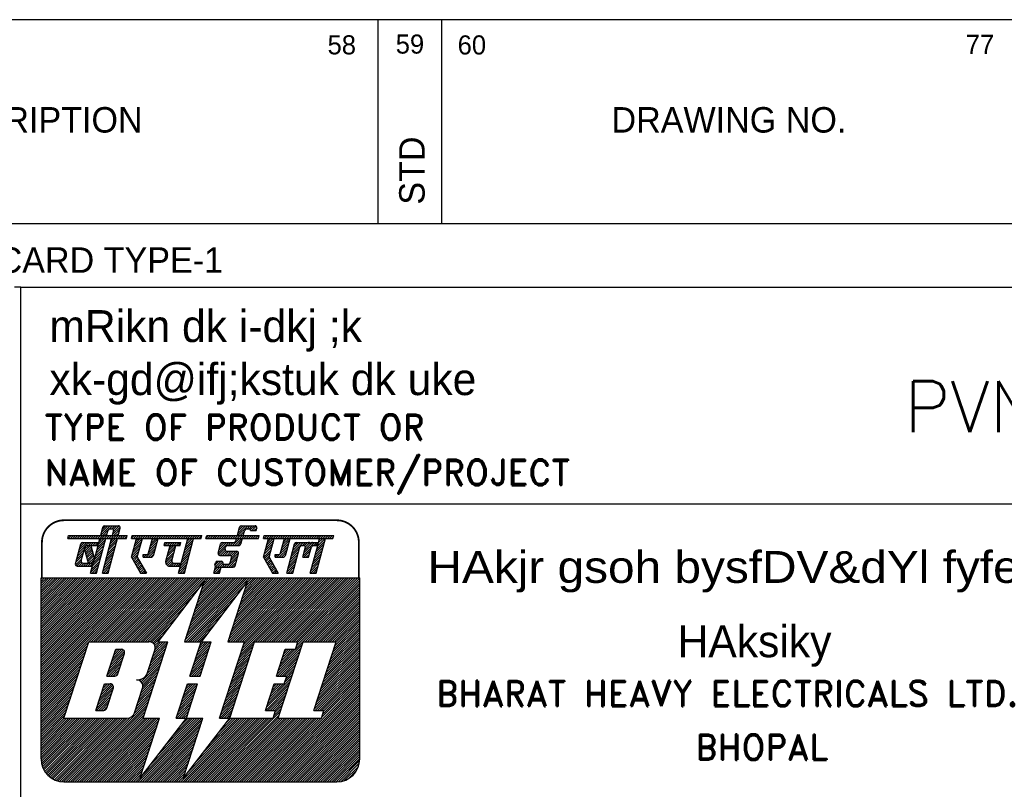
# Model space of a CAD drawing. Extents: x 9638 to 13202, y 922 to 3442.
# Tile 5 of 8: x 12121 to 12585, y 1196 to 1558. Entities that reach past the tile are written whole.
import ezdxf
from ezdxf.enums import TextEntityAlignment as Align

# ---------------------------------------------------------------- set-up
doc = ezdxf.new("R2010")
doc.units = 0
doc.header["$MEASUREMENT"] = 0
doc.linetypes.add('DASHED', pattern=[0.75, 0.5, -0.25])
doc.layers.get('0').update_dxf_attribs({"linetype": 'CONTINUOUS'})
doc.layers.add('TEXT', color=2, linetype='CONTINUOUS')
doc.styles.add('HINDI', font='hindi')
doc.styles.add('ROMAND', font='romand')
doc.styles.add('ROMANS', font='romans')

# ---------------------------------------------------------------- blocks, each defined once
blk = doc.blocks.new('*X17')
at = {"color": 0}
for p, q in [((31.558, 28.022), (32.186, 28.651)), ((31.622, 28.264), (32.251, 28.892)), ((31.687, 28.505), (32.282, 29.1)), ((31.752, 28.747), (32.105, 29.1)), ((31.817, 28.988), (31.928, 29.1)), ((31.364, 27.298), (31.992, 27.926)), ((31.428, 27.539), (32.057, 28.168)), ((31.493, 27.781), (32.121, 28.409)), ((31.17, 26.573), (31.798, 27.202)), ((31.234, 26.815), (31.863, 27.443)), ((31.299, 27.056), (31.927, 27.685)), ((31.163, 26.39), (31.733, 26.96)), ((31.34, 26.39), (31.669, 26.719)), ((31.517, 26.39), (31.604, 26.477))]:
    blk.add_line(p, q, dxfattribs=at)
blk = doc.blocks.new('*X16')
at = {"color": 0}
for p, q in [((29.691, 27.924), (30.558, 28.79)), ((29.756, 28.165), (30.381, 28.79)), ((29.821, 28.407), (30.204, 28.79)), ((29.885, 28.648), (30.027, 28.79)), ((30.505, 28.56), (30.735, 28.79)), ((30.625, 27.973), (31.442, 28.79)), ((30.661, 28.54), (30.911, 28.79)), ((30.689, 28.214), (31.141, 28.666)), ((30.734, 28.436), (31.068, 28.77)), ((31.147, 28.672), (31.261, 28.787)), ((31.388, 28.56), (31.618, 28.79)), ((31.565, 28.56), (31.752, 28.747)), ((29.497, 27.199), (30.126, 27.828)), ((29.562, 27.441), (30.19, 28.069)), ((29.627, 27.682), (30.255, 28.31)), ((30.56, 27.731), (31.188, 28.36)), ((30.625, 27.62), (31.124, 28.118)), ((30.802, 27.62), (31.059, 27.877)), ((29.303, 26.475), (29.931, 27.103)), ((29.368, 26.716), (29.996, 27.345)), ((29.433, 26.958), (30.061, 27.586)), ((30.979, 27.62), (30.994, 27.635)), ((29.395, 26.39), (29.867, 26.862)), ((29.572, 26.39), (29.802, 26.62))]:
    blk.add_line(p, q, dxfattribs=at)
blk = doc.blocks.new('*X15')
at = {"color": 0}
for p, q in [((27.568, 28.099), (28.197, 28.727)), ((27.633, 28.34), (28.261, 28.968)), ((27.698, 28.582), (28.216, 29.1)), ((27.762, 28.823), (28.039, 29.1)), ((27.827, 29.064), (27.863, 29.1)), ((28.823, 28.116), (29.451, 28.744)), ((28.888, 28.357), (29.516, 28.986)), ((28.952, 28.599), (29.454, 29.1)), ((29.017, 28.84), (29.277, 29.1)), ((29.082, 29.082), (29.1, 29.1)), ((27.441, 27.618), (28.067, 28.244)), ((27.504, 27.857), (28.132, 28.485)), ((27.506, 27.506), (28.002, 28.002)), ((28.356, 27.649), (28.557, 27.85)), ((28.356, 27.825), (28.38, 27.85)), ((28.504, 27.62), (29.386, 28.503)), ((28.681, 27.62), (29.322, 28.261)), ((28.857, 27.62), (29.257, 28.02)), ((27.571, 27.394), (27.938, 27.761)), ((27.635, 27.282), (27.927, 27.573)), ((27.7, 27.17), (27.992, 27.461)), ((27.765, 27.058), (28.056, 27.349)), ((27.829, 26.946), (28.121, 27.237)), ((27.894, 26.833), (28.186, 27.125)), ((29.082, 27.667), (29.172, 27.758)), ((27.959, 26.721), (28.25, 27.013)), ((28.024, 26.609), (28.315, 26.901)), ((28.088, 26.497), (28.38, 26.789)), ((28.158, 26.39), (28.445, 26.677)), ((28.335, 26.39), (28.509, 26.565)), ((28.511, 26.39), (28.574, 26.453))]:
    blk.add_line(p, q, dxfattribs=at)
blk = doc.blocks.new('*X14')
at = {"color": 0}
for p, q in [((27.479, 29.247), (27.562, 29.33)), ((27.509, 29.1), (27.739, 29.33)), ((27.686, 29.1), (27.916, 29.33)), ((27.863, 29.1), (28.093, 29.33)), ((28.039, 29.1), (28.269, 29.33)), ((28.216, 29.1), (28.446, 29.33)), ((28.393, 29.1), (28.623, 29.33)), ((28.57, 29.1), (28.8, 29.33)), ((28.746, 29.1), (28.976, 29.33)), ((28.923, 29.1), (29.153, 29.33)), ((29.1, 29.1), (29.33, 29.33)), ((29.277, 29.1), (29.507, 29.33)), ((29.454, 29.1), (29.684, 29.33)), ((29.63, 29.1), (29.86, 29.33)), ((29.807, 29.1), (30.037, 29.33)), ((29.984, 29.1), (30.214, 29.33)), ((30.161, 29.1), (30.391, 29.33)), ((30.337, 29.1), (30.567, 29.33)), ((30.514, 29.1), (30.744, 29.33)), ((30.691, 29.1), (30.921, 29.33)), ((30.868, 29.1), (31.098, 29.33)), ((31.045, 29.1), (31.275, 29.33)), ((31.221, 29.1), (31.451, 29.33)), ((31.398, 29.1), (31.628, 29.33)), ((31.575, 29.1), (31.805, 29.33)), ((31.752, 29.1), (31.982, 29.33)), ((31.928, 29.1), (32.158, 29.33)), ((32.105, 29.1), (32.335, 29.33)), ((32.282, 29.1), (32.512, 29.33)), ((32.459, 29.1), (32.689, 29.33)), ((32.636, 29.1), (32.866, 29.33)), ((32.812, 29.1), (32.932, 29.22))]:
    blk.add_line(p, q, dxfattribs=at)
blk = doc.blocks.new('*X13')
at = {"color": 0}
for p, q in [((23.882, 27.948), (24.724, 28.79)), ((23.946, 28.188), (24.547, 28.79)), ((24.01, 28.43), (24.371, 28.79)), ((24.075, 28.671), (24.19, 28.787)), ((24.671, 28.56), (24.901, 28.79)), ((24.848, 28.56), (25.078, 28.79)), ((25.024, 28.56), (25.564, 29.1)), ((25.201, 28.56), (25.741, 29.1)), ((25.323, 29.035), (25.388, 29.1)), ((25.378, 28.56), (25.757, 28.939)), ((25.556, 28.561), (25.692, 28.697)), ((23.924, 27.813), (24.445, 28.334)), ((24.058, 27.77), (24.453, 28.166)), ((24.234, 27.77), (24.565, 28.101)), ((24.411, 27.77), (24.741, 28.1)), ((24.588, 27.77), (24.918, 28.1)), ((24.765, 27.77), (25.095, 28.1)), ((24.87, 27.344), (25.486, 27.961)), ((24.896, 27.724), (25.272, 28.1)), ((24.934, 27.586), (25.422, 28.073)), ((23.633, 26.992), (23.951, 27.31)), ((23.691, 27.227), (23.759, 27.294)), ((23.696, 26.878), (24.128, 27.31)), ((23.845, 26.85), (24.256, 27.261)), ((24.022, 26.85), (24.29, 27.118)), ((24.198, 26.85), (24.428, 27.08)), ((24.375, 26.85), (24.605, 27.08)), ((24.552, 26.85), (25.433, 27.731)), ((24.729, 26.85), (25.369, 27.49)), ((24.905, 26.85), (25.304, 27.248)), ((25.082, 26.85), (25.239, 27.007))]:
    blk.add_line(p, q, dxfattribs=at)
blk = doc.blocks.new('*X12')
at = {"color": 0}
for p, q in [((22.95, 29.137), (23.143, 29.33)), ((23.09, 29.1), (23.32, 29.33)), ((23.266, 29.1), (23.496, 29.33)), ((23.443, 29.1), (23.673, 29.33)), ((23.62, 29.1), (23.85, 29.33)), ((23.797, 29.1), (24.027, 29.33)), ((23.973, 29.1), (24.203, 29.33)), ((24.15, 29.1), (24.38, 29.33)), ((24.327, 29.1), (24.557, 29.33)), ((24.504, 29.1), (24.734, 29.33)), ((24.681, 29.1), (24.911, 29.33)), ((24.857, 29.1), (25.087, 29.33)), ((25.034, 29.1), (25.264, 29.33)), ((25.211, 29.1), (25.441, 29.33)), ((25.388, 29.1), (25.618, 29.33)), ((25.564, 29.1), (25.794, 29.33)), ((25.741, 29.1), (25.971, 29.33)), ((25.918, 29.1), (26.148, 29.33)), ((26.095, 29.1), (26.325, 29.33)), ((26.272, 29.1), (26.502, 29.33)), ((26.448, 29.1), (26.678, 29.33)), ((26.625, 29.1), (26.855, 29.33)), ((26.802, 29.1), (27.032, 29.33)), ((26.979, 29.1), (27.076, 29.197))]:
    blk.add_line(p, q, dxfattribs=at)
blk = doc.blocks.new('*X11')
at = {"color": 0}
for p, q in [((25.441, 29.33), (26.211, 30.1)), ((25.452, 29.518), (26.034, 30.1)), ((25.517, 29.759), (25.857, 30.1)), ((25.582, 30.002), (25.671, 30.091)), ((25.618, 29.33), (25.951, 29.663)), ((25.794, 29.33), (25.886, 29.422)), ((26.158, 29.87), (26.388, 30.1)), ((26.334, 29.87), (26.564, 30.1)), ((26.443, 29.802), (26.741, 30.1)), ((26.538, 29.72), (26.886, 30.068)), ((26.715, 29.72), (26.942, 29.948))]:
    blk.add_line(p, q, dxfattribs=at)
blk = doc.blocks.new('*X10')
at = {"color": 0}
for p, q in [((23.562, 26.39), (24.022, 26.85)), ((23.602, 26.607), (23.845, 26.85)), ((23.667, 26.849), (23.696, 26.878)), ((23.738, 26.39), (24.101, 26.753)), ((23.915, 26.39), (24.036, 26.511))]:
    blk.add_line(p, q, dxfattribs=at)
blk = doc.blocks.new('*X9')
at = {"color": 0}
for p, q in [((17.094, 29.115), (17.309, 29.33)), ((17.256, 29.1), (17.486, 29.33)), ((17.433, 29.1), (17.663, 29.33)), ((17.61, 29.1), (17.84, 29.33)), ((17.786, 29.1), (18.016, 29.33)), ((17.963, 29.1), (18.193, 29.33)), ((18.14, 29.1), (18.37, 29.33)), ((18.317, 29.1), (18.547, 29.33)), ((18.493, 29.1), (18.723, 29.33)), ((18.67, 29.1), (18.9, 29.33)), ((18.847, 29.1), (19.077, 29.33)), ((19.024, 29.1), (19.254, 29.33)), ((19.201, 29.1), (19.431, 29.33)), ((19.377, 29.1), (19.607, 29.33)), ((19.554, 29.1), (19.784, 29.33)), ((19.698, 28.713), (19.774, 28.79)), ((19.721, 28.56), (19.951, 28.79)), ((19.731, 29.1), (19.961, 29.33)), ((19.898, 28.56), (20.128, 28.79)), ((19.908, 29.1), (20.138, 29.33)), ((20.075, 28.56), (20.305, 28.79)), ((20.084, 29.1), (20.314, 29.33)), ((20.251, 28.56), (20.481, 28.79)), ((20.261, 29.1), (20.491, 29.33)), ((20.428, 28.56), (20.658, 28.79)), ((20.438, 29.1), (20.668, 29.33)), ((20.605, 28.56), (20.835, 28.79)), ((20.615, 29.1), (20.845, 29.33)), ((20.782, 28.56), (20.952, 28.73)), ((20.791, 29.1), (21.021, 29.33)), ((20.968, 29.1), (21.198, 29.33)), ((21.145, 29.1), (21.375, 29.33)), ((21.322, 29.1), (21.552, 29.33)), ((21.499, 29.1), (21.729, 29.33)), ((21.675, 29.1), (21.905, 29.33)), ((21.852, 29.1), (22.082, 29.33)), ((22.029, 29.1), (22.259, 29.33)), ((22.206, 29.1), (22.436, 29.33)), ((22.382, 29.1), (22.611, 29.329))]:
    blk.add_line(p, q, dxfattribs=at)
blk = doc.blocks.new('*X8')
at = {"color": 0}
for p, q in [((17.183, 27.966), (17.811, 28.594)), ((17.247, 28.208), (17.876, 28.836)), ((17.312, 28.449), (17.941, 29.077)), ((17.377, 28.691), (17.786, 29.1)), ((17.442, 28.932), (17.61, 29.1)), ((18.437, 27.983), (19.066, 28.612)), ((18.502, 28.225), (19.13, 28.853)), ((18.567, 28.466), (19.195, 29.095)), ((18.631, 28.708), (19.024, 29.1)), ((18.696, 28.949), (18.847, 29.1)), ((21.257, 28.151), (21.885, 28.78)), ((21.322, 28.393), (21.95, 29.021)), ((21.386, 28.634), (21.852, 29.1)), ((21.451, 28.876), (21.675, 29.1)), ((17.118, 27.725), (17.746, 28.353)), ((17.127, 27.556), (17.682, 28.112)), ((17.191, 27.444), (17.617, 27.87)), ((18.006, 27.728), (18.127, 27.85)), ((18.074, 27.62), (18.305, 27.851)), ((18.251, 27.62), (19.001, 28.37)), ((18.428, 27.62), (18.936, 28.129)), ((18.607, 27.622), (18.872, 27.887)), ((19.808, 27.41), (20.437, 28.038)), ((19.873, 27.651), (20.501, 28.28)), ((19.938, 27.893), (20.566, 28.521)), ((20.002, 28.134), (20.428, 28.56)), ((20.067, 28.376), (20.251, 28.56)), ((20.998, 27.185), (21.627, 27.814)), ((21.063, 27.427), (21.691, 28.055)), ((21.128, 27.668), (21.756, 28.297)), ((21.192, 27.91), (21.821, 28.538)), ((17.256, 27.332), (17.552, 27.629)), ((17.321, 27.22), (17.612, 27.512)), ((17.385, 27.108), (17.677, 27.4)), ((17.45, 26.996), (17.742, 27.288)), ((17.515, 26.884), (17.807, 27.176)), ((17.58, 26.772), (17.871, 27.064)), ((19.773, 27.197), (20.372, 27.797)), ((19.819, 27.067), (20.307, 27.555)), ((19.907, 26.978), (20.247, 27.318)), ((20.038, 26.932), (20.301, 27.195)), ((20.212, 26.93), (20.442, 27.16)), ((20.389, 26.93), (20.619, 27.16)), ((20.566, 26.93), (20.796, 27.16)), ((20.743, 26.93), (20.973, 27.16)), ((20.804, 26.461), (21.433, 27.089)), ((20.869, 26.702), (21.497, 27.331)), ((20.92, 26.93), (21.562, 27.572)), ((17.644, 26.66), (17.936, 26.952)), ((17.709, 26.548), (18.001, 26.839)), ((17.774, 26.436), (18.065, 26.727)), ((17.905, 26.39), (18.13, 26.615)), ((18.081, 26.39), (18.195, 26.503)), ((18.258, 26.39), (18.259, 26.391)), ((20.91, 26.39), (21.368, 26.848)), ((21.087, 26.39), (21.303, 26.606))]:
    blk.add_line(p, q, dxfattribs=at)
blk = doc.blocks.new('*X7')
at = {"color": 0}
for p, q in [((13.409, 28.259), (13.711, 28.56)), ((13.448, 28.121), (13.888, 28.56)), ((13.462, 28.488), (13.512, 28.538)), ((13.487, 27.983), (13.945, 28.441)), ((13.526, 27.845), (13.98, 28.299)), ((13.565, 27.707), (14.015, 28.157)), ((13.604, 27.57), (14.05, 28.015)), ((13.643, 27.432), (14.085, 27.873)), ((13.682, 27.294), (14.12, 27.731)), ((13.725, 27.16), (14.155, 27.59)), ((13.902, 27.16), (14.168, 27.426)), ((14.079, 27.16), (14.103, 27.184))]:
    blk.add_line(p, q, dxfattribs=at)
blk = doc.blocks.new('*X6')
at = {"color": 0}
for p, q in [((12.974, 28.177), (13.587, 28.79)), ((13.039, 28.418), (13.41, 28.79)), ((13.104, 28.66), (13.232, 28.788)), ((13.512, 28.538), (13.764, 28.79)), ((13.711, 28.56), (13.941, 28.79)), ((13.888, 28.56), (14.118, 28.79)), ((14.064, 28.56), (14.294, 28.79)), ((14.241, 28.56), (14.471, 28.79)), ((14.418, 28.56), (14.491, 28.633)), ((12.78, 27.452), (13.324, 27.997)), ((12.845, 27.694), (13.389, 28.238)), ((12.909, 27.935), (13.462, 28.488)), ((12.699, 27.018), (13.195, 27.514)), ((12.715, 27.211), (13.259, 27.755)), ((12.794, 26.936), (13.147, 27.289)), ((12.965, 26.93), (13.217, 27.182)), ((13.141, 26.93), (13.371, 27.16)), ((13.318, 26.93), (13.548, 27.16)), ((13.495, 26.93), (13.725, 27.16)), ((13.672, 26.93), (13.902, 27.16)), ((13.849, 26.93), (14.079, 27.16)), ((14.025, 26.93), (14.038, 26.943))]:
    blk.add_line(p, q, dxfattribs=at)
blk = doc.blocks.new('*X5')
at = {"color": 0}
for p, q in [((12.129, 29.1), (12.359, 29.33)), ((12.154, 29.301), (12.183, 29.33)), ((12.306, 29.1), (12.536, 29.33)), ((12.483, 29.1), (12.713, 29.33)), ((12.66, 29.1), (12.89, 29.33)), ((12.837, 29.1), (13.067, 29.33)), ((13.013, 29.1), (13.243, 29.33)), ((13.19, 29.1), (13.42, 29.33)), ((13.367, 29.1), (13.597, 29.33)), ((13.544, 29.1), (13.774, 29.33)), ((13.72, 29.1), (13.95, 29.33)), ((13.897, 29.1), (14.127, 29.33)), ((14.074, 29.1), (14.304, 29.33)), ((14.251, 29.1), (14.481, 29.33)), ((14.428, 29.1), (14.658, 29.33)), ((14.604, 29.1), (14.834, 29.33)), ((14.781, 29.1), (15.011, 29.33)), ((14.958, 29.1), (15.188, 29.33)), ((15.135, 29.1), (15.365, 29.33)), ((15.311, 29.1), (15.541, 29.33)), ((15.488, 29.1), (15.718, 29.33)), ((15.665, 29.1), (15.895, 29.33)), ((15.842, 29.1), (16.072, 29.33)), ((16.019, 29.1), (16.249, 29.33)), ((16.195, 29.1), (16.425, 29.33)), ((16.372, 29.1), (16.602, 29.33)), ((16.549, 29.1), (16.755, 29.306))]:
    blk.add_line(p, q, dxfattribs=at)
blk = doc.blocks.new('*X4')
at = {"color": 0}
for p, q in [((14.685, 29.358), (15.428, 30.1)), ((14.75, 29.599), (15.251, 30.1)), ((14.815, 29.841), (15.074, 30.1)), ((14.834, 29.33), (15.249, 29.745)), ((15.011, 29.33), (15.184, 29.503)), ((15.372, 29.868), (15.604, 30.1)), ((15.551, 29.87), (15.781, 30.1)), ((15.618, 29.407), (16.21, 29.999)), ((15.667, 29.809), (15.958, 30.1)), ((15.683, 29.648), (16.124, 30.089)), ((15.718, 29.33), (16.182, 29.794)), ((15.895, 29.33), (16.117, 29.552))]:
    blk.add_line(p, q, dxfattribs=at)
blk = doc.blocks.new('*X3')
at = {"color": 0}
for p, q in [((14.362, 28.15), (14.99, 28.779)), ((14.426, 28.392), (15.055, 29.02)), ((14.491, 28.633), (14.958, 29.1)), ((14.556, 28.875), (14.781, 29.1)), ((15.23, 27.958), (15.859, 28.586)), ((15.295, 28.2), (15.923, 28.828)), ((15.36, 28.441), (15.988, 29.069)), ((15.424, 28.683), (15.842, 29.1)), ((15.489, 28.924), (15.665, 29.1)), ((14.103, 27.184), (14.731, 27.813)), ((14.168, 27.426), (14.796, 28.054)), ((14.232, 27.667), (14.861, 28.296)), ((14.297, 27.909), (14.925, 28.537)), ((15.036, 27.234), (15.664, 27.862)), ((15.101, 27.475), (15.729, 28.103)), ((15.165, 27.717), (15.794, 28.345)), ((13.909, 26.46), (14.537, 27.088)), ((13.973, 26.701), (14.602, 27.33)), ((14.038, 26.943), (14.667, 27.571)), ((14.842, 26.509), (15.47, 27.138)), ((14.907, 26.751), (15.535, 27.379)), ((14.971, 26.992), (15.6, 27.621)), ((14.016, 26.39), (14.472, 26.847)), ((14.192, 26.39), (14.408, 26.605)), ((14.9, 26.39), (15.406, 26.896)), ((15.076, 26.39), (15.341, 26.655)), ((15.253, 26.39), (15.276, 26.413))]:
    blk.add_line(p, q, dxfattribs=at)
blk = doc.blocks.new('*X2')
at = {"color": 0}
for p, q in [((10, 17.425), (18.575, 26)), ((10, 17.601), (18.399, 26)), ((10, 17.778), (18.222, 26)), ((10, 17.955), (18.045, 26)), ((10, 18.132), (17.868, 26)), ((10, 18.309), (17.691, 26)), ((10, 18.485), (17.515, 26)), ((10, 18.662), (17.338, 26)), ((10, 18.839), (17.161, 26)), ((10, 19.016), (16.984, 26)), ((10, 19.192), (16.808, 26)), ((10, 19.369), (16.631, 26)), ((10, 19.546), (16.454, 26)), ((10, 19.723), (16.277, 26)), ((10, 19.899), (16.101, 26)), ((10, 20.076), (15.924, 26)), ((10, 20.253), (15.747, 26)), ((10, 20.43), (15.57, 26)), ((10, 20.607), (15.393, 26)), ((10, 20.783), (15.217, 26)), ((10, 20.96), (15.04, 26)), ((10, 21.137), (14.863, 26)), ((10, 21.314), (14.686, 26)), ((10, 21.49), (14.51, 26)), ((10, 21.667), (14.333, 26)), ((10, 21.844), (14.156, 26)), ((10, 22.021), (13.979, 26)), ((10, 22.198), (13.802, 26)), ((10, 22.374), (13.626, 26)), ((10, 22.551), (13.449, 26)), ((10, 22.728), (13.272, 26)), ((10, 22.905), (13.095, 26)), ((10, 23.081), (12.919, 26)), ((10, 23.258), (12.742, 26)), ((10, 23.435), (12.565, 26)), ((10, 23.612), (12.388, 26)), ((10, 23.789), (12.211, 26)), ((10, 23.965), (12.035, 26)), ((10, 24.142), (11.858, 26)), ((10, 24.319), (11.681, 26)), ((10, 24.496), (11.504, 26)), ((10, 24.672), (11.328, 26)), ((10, 24.849), (11.151, 26)), ((10, 25.026), (10.974, 26)), ((10, 25.203), (10.797, 26)), ((10, 25.38), (10.62, 26)), ((10, 25.556), (10.444, 26)), ((10, 25.733), (10.267, 26)), ((10, 25.91), (10.09, 26)), ((13.752, 21), (18.752, 26)), ((13.929, 21), (18.929, 26)), ((14.106, 21), (19.106, 26)), ((14.282, 21), (19.282, 26)), ((14.459, 21), (19.459, 26)), ((14.636, 21), (19.636, 26)), ((14.813, 21), (19.813, 26)), ((14.99, 21), (19.99, 26)), ((15.166, 21), (20.166, 26)), ((15.343, 21), (20.343, 26)), ((15.52, 21), (20.52, 26)), ((15.697, 21), (20.697, 26)), ((15.873, 21), (20.873, 26)), ((16.05, 21), (21.05, 26)), ((16.227, 21), (21.227, 26)), ((16.404, 21), (21.404, 26)), ((16.581, 21), (21.581, 26)), ((16.757, 21), (21.757, 26)), ((16.934, 21), (21.934, 26)), ((17.111, 21), (22.111, 26)), ((17.288, 21), (22.288, 26)), ((17.464, 21), (22.464, 26)), ((17.641, 21), (22.641, 26)), ((17.818, 21), (22.818, 26)), ((17.995, 21), (22.995, 26)), ((21.285, 21.108), (26.177, 26)), ((21.354, 21), (26.354, 26)), ((21.37, 21.37), (26, 26)), ((21.455, 21.631), (25.823, 26)), ((21.54, 21.893), (25.646, 26)), ((21.625, 22.155), (25.47, 26)), ((21.71, 22.417), (25.293, 26)), ((21.795, 22.679), (25.116, 26)), ((21.88, 22.941), (24.939, 26)), ((21.965, 23.203), (24.763, 26)), ((22.05, 23.464), (24.586, 26)), ((22.135, 23.726), (24.409, 26)), ((22.22, 23.988), (24.232, 26)), ((22.306, 24.25), (24.055, 26)), ((22.391, 24.512), (23.879, 26)), ((22.476, 24.774), (23.702, 26)), ((22.561, 25.036), (23.525, 26)), ((22.646, 25.298), (23.348, 26)), ((22.731, 25.559), (23.172, 26)), ((24.704, 21.169), (29.536, 26)), ((24.712, 21), (29.712, 26)), ((24.789, 21.431), (29.359, 26)), ((24.875, 21.693), (29.182, 26)), ((24.889, 21), (29.889, 26)), ((24.96, 21.954), (29.005, 26)), ((25.045, 22.216), (28.828, 26)), ((25.066, 21), (30.066, 26)), ((25.13, 22.478), (28.652, 26)), ((25.215, 22.74), (28.475, 26)), ((25.243, 21), (30.243, 26)), ((25.3, 23.002), (28.298, 26)), ((25.385, 23.264), (28.121, 26)), ((25.419, 21), (30.419, 26)), ((25.47, 23.526), (27.945, 26)), ((25.555, 23.787), (27.768, 26)), ((25.596, 21), (30.596, 26)), ((25.609, 19.952), (31.657, 26)), ((25.64, 24.049), (27.591, 26)), ((25.694, 20.214), (31.48, 26)), ((25.725, 24.311), (27.414, 26)), ((25.773, 21), (30.773, 26)), ((25.779, 20.476), (31.303, 26)), ((25.81, 24.573), (27.237, 26)), ((25.864, 20.738), (31.127, 26)), ((25.896, 24.835), (27.061, 26)), ((25.949, 21), (30.95, 26)), ((25.981, 25.097), (26.884, 26)), ((26.066, 25.359), (26.707, 26)), ((26.151, 25.62), (26.53, 26)), ((26.834, 21), (31.834, 26)), ((27.01, 21), (32.01, 26)), ((27.187, 21), (32.187, 26)), ((27.364, 21), (32.364, 26)), ((27.541, 21), (32.541, 26)), ((27.718, 21), (32.718, 26)), ((27.894, 21), (32.894, 26)), ((28.071, 21), (33.071, 26)), ((28.248, 21), (33.248, 26)), ((28.425, 21), (33.425, 26)), ((28.601, 21), (33.601, 26)), ((28.778, 21), (33.778, 26)), ((28.955, 21), (33.955, 26)), ((29.132, 21), (34.132, 26)), ((29.309, 21), (34.309, 26)), ((29.485, 21), (34.485, 26)), ((29.662, 21), (34.662, 26)), ((29.839, 21), (34.839, 26)), ((30.016, 21), (35, 25.984)), ((30.044, 20.675), (35, 25.631)), ((30.129, 20.936), (35, 25.808)), ((18.172, 21), (22.369, 25.198)), ((21.53, 21), (25.905, 25.375)), ((29.959, 20.413), (35, 25.454)), ((30.723, 21), (35, 25.277)), ((30.899, 21), (35, 25.101)), ((31.076, 21), (35, 24.924)), ((31.253, 21), (35, 24.747)), ((18.348, 21), (21.787, 24.439)), ((21.707, 21), (25.323, 24.616)), ((31.43, 21), (35, 24.57)), ((31.607, 21), (35, 24.393)), ((31.783, 21), (35, 24.217)), ((31.96, 21), (35, 24.04)), ((18.521, 20.996), (21.205, 23.68)), ((21.884, 21), (24.741, 23.857)), ((32.137, 21), (35, 23.863)), ((32.314, 21), (35, 23.686)), ((32.49, 21), (35, 23.51)), ((32.667, 21), (35, 23.333)), ((18.661, 20.959), (20.623, 22.921)), ((22.061, 21), (24.159, 23.098)), ((32.844, 21), (35, 23.156)), ((32.956, 20.405), (35, 22.449)), ((33.021, 21), (35, 22.979)), ((33.041, 20.667), (35, 22.626)), ((33.126, 20.929), (35, 22.802)), ((18.771, 20.892), (20.041, 22.163)), ((22.237, 21), (23.577, 22.34)), ((32.616, 19.358), (35, 21.742)), ((32.701, 19.619), (35, 21.919)), ((32.786, 19.881), (35, 22.095)), ((32.871, 20.143), (35, 22.272)), ((10, 17.248), (13.748, 20.996)), ((18.769, 19.83), (19.939, 21)), ((18.854, 20.092), (19.763, 21)), ((18.859, 20.803), (19.459, 21.404)), ((18.923, 20.691), (19.232, 21)), ((18.939, 20.354), (19.586, 21)), ((18.959, 20.55), (19.409, 21)), ((22.189, 19.891), (23.298, 21)), ((22.274, 20.153), (23.121, 21)), ((22.359, 20.415), (22.945, 21)), ((22.414, 21), (22.995, 21.581)), ((22.444, 20.677), (22.768, 21)), ((22.53, 20.939), (22.591, 21)), ((25.524, 19.69), (26.709, 20.875)), ((32.19, 18.048), (35, 20.858)), ((32.276, 18.31), (35, 21.035)), ((32.361, 18.572), (35, 21.211)), ((32.446, 18.834), (35, 21.388)), ((32.531, 19.096), (35, 21.565)), ((10, 17.071), (13.663, 20.734)), ((10, 16.894), (13.578, 20.472)), ((10, 16.718), (13.493, 20.211)), ((18.514, 19.044), (19.699, 20.229)), ((18.599, 19.306), (19.784, 20.491)), ((18.684, 19.568), (19.869, 20.753)), ((21.934, 19.106), (23.119, 20.291)), ((22.019, 19.367), (23.204, 20.552)), ((22.104, 19.629), (23.289, 20.814)), ((25.269, 18.905), (26.454, 20.09)), ((25.354, 19.167), (26.539, 20.352)), ((25.439, 19.428), (26.624, 20.614)), ((28.518, 18.442), (30.296, 20.22)), ((28.604, 18.704), (30.381, 20.482)), ((28.689, 18.966), (30.466, 20.743)), ((28.774, 19.228), (29.946, 20.4)), ((28.859, 19.49), (29.769, 20.4)), ((28.944, 19.751), (29.592, 20.4)), ((29.029, 20.013), (29.416, 20.4)), ((29.114, 20.275), (29.239, 20.4)), ((31.85, 17.001), (35, 20.151)), ((31.935, 17.263), (35, 20.328)), ((32.02, 17.525), (35, 20.504)), ((32.105, 17.786), (35, 20.681)), ((10, 16.541), (13.408, 19.949)), ((10, 16.364), (13.323, 19.687)), ((10, 16.187), (13.238, 19.425)), ((17.847, 17.847), (19.444, 19.444)), ((18.344, 18.521), (19.529, 19.706)), ((18.429, 18.783), (19.614, 19.968)), ((21.679, 18.32), (22.864, 19.505)), ((21.764, 18.582), (22.949, 19.767)), ((21.849, 18.844), (23.034, 20.029)), ((25.099, 18.381), (26.284, 19.566)), ((25.184, 18.643), (26.369, 19.828)), ((28.553, 18.3), (30.211, 19.958)), ((28.73, 18.3), (30.126, 19.696)), ((28.907, 18.3), (30.041, 19.434)), ((31.51, 15.953), (35, 19.444)), ((31.595, 16.215), (35, 19.62)), ((31.68, 16.477), (35, 19.797)), ((31.765, 16.739), (35, 19.974)), ((10, 16.01), (13.153, 19.163)), ((10, 15.834), (13.068, 18.901)), ((10, 15.657), (12.982, 18.639)), ((17.922, 17.745), (19.359, 19.182)), ((17.972, 17.619), (19.274, 18.92)), ((17.984, 17.454), (19.189, 18.658)), ((21.836, 18.3), (22.779, 19.243)), ((22.012, 18.3), (22.694, 18.981)), ((22.189, 18.3), (22.609, 18.719)), ((24.843, 17.595), (26.028, 18.781)), ((24.928, 17.857), (26.113, 19.042)), ((25.013, 18.119), (26.199, 19.304)), ((29.083, 18.3), (29.956, 19.172)), ((29.193, 18.056), (29.785, 18.649)), ((29.26, 18.3), (29.871, 18.91)), ((31.425, 15.692), (35, 19.267)), ((31.51, 15.6), (35, 19.09)), ((31.687, 15.6), (35, 18.913)), ((31.863, 15.6), (35, 18.737)), ((32.04, 15.6), (35, 18.56)), ((10, 15.48), (12.897, 18.377)), ((10, 15.303), (12.812, 18.116)), ((10, 15.127), (12.727, 17.854)), ((17.626, 17.98), (17.658, 18.011)), ((17.748, 16.688), (18.933, 17.873)), ((17.749, 17.926), (17.909, 18.086)), ((17.833, 16.95), (19.018, 18.135)), ((17.919, 17.211), (19.104, 18.396)), ((22.366, 18.3), (22.523, 18.458)), ((24.588, 16.81), (25.773, 17.995)), ((24.673, 17.072), (25.858, 18.257)), ((24.758, 17.334), (25.943, 18.519)), ((27.147, 10), (35, 17.853)), ((27.753, 16.085), (29.53, 17.863)), ((27.838, 16.347), (29.615, 18.125)), ((29.108, 17.794), (29.7, 18.387)), ((32.014, 15.044), (35, 18.029)), ((32.099, 15.305), (35, 18.206)), ((32.184, 15.567), (35, 18.383)), ((10, 14.95), (12.642, 17.592)), ((10, 14.773), (12.557, 17.33)), ((10, 14.596), (12.472, 17.068)), ((17.493, 15.902), (18.678, 17.087)), ((17.578, 16.164), (18.763, 17.349)), ((17.663, 16.426), (18.848, 17.611)), ((20.913, 15.963), (22.098, 17.148)), ((20.998, 16.225), (22.183, 17.41)), ((21.083, 16.487), (22.268, 17.672)), ((21.168, 16.749), (22.119, 17.7)), ((21.253, 17.011), (21.943, 17.7)), ((21.338, 17.273), (21.766, 17.7)), ((21.423, 17.534), (21.589, 17.7)), ((24.333, 16.024), (25.518, 17.209)), ((24.418, 16.286), (25.603, 17.471)), ((24.503, 16.548), (25.688, 17.733)), ((27.324, 10), (35, 17.676)), ((27.501, 10), (35, 17.499)), ((27.621, 15.6), (29.36, 17.339)), ((27.668, 15.824), (29.445, 17.601)), ((27.678, 10), (35, 17.322)), ((27.798, 15.6), (29.275, 17.077)), ((27.854, 10), (35, 17.146)), ((27.923, 16.609), (29.014, 17.7)), ((28.008, 16.871), (28.837, 17.7)), ((28.093, 17.133), (28.66, 17.7)), ((28.178, 17.395), (28.483, 17.7)), ((28.263, 17.657), (28.307, 17.7)), ((10, 14.419), (12.387, 16.806)), ((10, 14.243), (12.302, 16.544)), ((10, 14.066), (12.217, 16.283)), ((12.121, 10), (18.423, 16.302)), ((17.321, 15.376), (18.508, 16.563)), ((17.408, 15.64), (18.593, 16.825)), ((20.658, 15.178), (21.843, 16.363)), ((20.743, 15.44), (21.928, 16.625)), ((20.828, 15.701), (22.013, 16.886)), ((24.078, 15.239), (25.263, 16.424)), ((24.163, 15.501), (25.348, 16.686)), ((24.248, 15.762), (25.433, 16.947)), ((27.974, 15.6), (29.19, 16.816)), ((28.031, 10), (35, 16.969)), ((28.151, 15.6), (29.105, 16.554)), ((28.208, 10), (35, 16.792)), ((28.328, 15.6), (29.02, 16.292)), ((28.385, 10), (35, 16.615)), ((28.562, 10), (35, 16.438)), ((28.738, 10), (35, 16.262)), ((10, 13.889), (12.132, 16.021)), ((10, 13.712), (12.047, 15.759)), ((10, 13.536), (11.961, 15.497)), ((12.298, 10), (18.338, 16.04)), ((12.475, 10), (18.253, 15.778)), ((12.652, 10), (18.168, 15.516)), ((20.657, 15), (21.758, 16.101)), ((20.834, 15), (21.673, 15.839)), ((21.01, 15), (21.588, 15.577)), ((23.258, 10), (28.764, 15.506)), ((24.016, 15), (25.178, 16.162)), ((24.192, 15), (25.092, 15.9)), ((24.369, 15), (25.007, 15.638)), ((28.257, 15.176), (28.85, 15.768)), ((28.342, 15.437), (28.935, 16.03)), ((28.915, 10), (35, 16.085)), ((29.092, 10), (35, 15.908)), ((29.269, 10), (35, 15.731)), ((29.445, 10), (35, 15.555)), ((10, 13.359), (11.876, 15.235)), ((10, 11.768), (13.232, 15)), ((10, 11.945), (13.055, 15)), ((10, 12.121), (12.879, 15)), ((10, 12.298), (12.702, 15)), ((10, 12.475), (12.525, 15)), ((10, 12.652), (12.348, 15)), ((10, 12.828), (12.172, 15)), ((10, 13.005), (11.995, 15)), ((10, 13.182), (11.818, 15)), ((10.011, 11.602), (13.409, 15)), ((10.035, 11.449), (13.586, 15)), ((10.069, 11.306), (13.763, 15)), ((10.113, 11.173), (13.939, 15)), ((10.164, 11.048), (14.116, 15)), ((10.224, 10.931), (14.293, 15)), ((10.29, 10.82), (14.47, 15)), ((10.363, 10.716), (14.646, 15)), ((10.442, 10.619), (14.823, 15)), ((10.527, 10.527), (15, 15)), ((10.619, 10.442), (15.177, 15)), ((10.716, 10.363), (15.354, 15)), ((10.82, 10.29), (15.53, 15)), ((10.931, 10.224), (15.707, 15)), ((11.048, 10.164), (15.884, 15)), ((11.173, 10.113), (16.061, 15)), ((11.306, 10.069), (16.237, 15)), ((11.449, 10.035), (16.414, 15)), ((11.602, 10.011), (16.591, 15)), ((11.768, 10), (16.768, 15)), ((11.945, 10), (16.988, 15.043)), ((12.828, 10), (18.083, 15.254)), ((13.005, 10), (18.005, 15)), ((13.182, 10), (18.182, 15)), ((13.359, 10), (18.359, 15)), ((13.536, 10), (18.536, 15)), ((13.712, 10), (18.712, 15)), ((13.889, 10), (18.889, 15)), ((14.066, 10), (19.066, 15)), ((14.243, 10), (19.243, 15)), ((14.419, 10), (19.243, 14.823)), ((17.601, 10), (22.601, 15)), ((17.778, 10), (22.662, 14.884)), ((18.027, 10.602), (22.425, 15)), ((18.609, 11.361), (22.248, 15)), ((19.191, 12.12), (22.071, 15)), ((19.773, 12.878), (21.894, 15)), ((20.355, 13.637), (21.718, 15)), ((20.937, 14.396), (21.541, 15)), ((20.96, 10), (25.96, 15)), ((21.137, 10), (26.137, 15)), ((21.187, 15), (21.502, 15.315)), ((21.314, 10), (26.314, 15)), ((21.364, 15), (21.417, 15.053)), ((21.49, 10), (26.49, 15)), ((21.562, 10.779), (25.783, 15)), ((21.667, 10), (26.667, 15)), ((21.844, 10), (26.844, 15)), ((22.021, 10), (27.021, 15)), ((22.144, 11.538), (25.607, 15)), ((22.198, 10), (27.198, 15)), ((22.374, 10), (27.374, 15)), ((22.551, 10), (27.551, 15)), ((22.726, 12.297), (25.43, 15)), ((22.728, 10), (27.728, 15)), ((22.905, 10), (27.905, 15)), ((23.081, 10), (28.081, 15)), ((23.308, 13.055), (25.253, 15)), ((23.435, 10), (28.679, 15.244)), ((23.612, 10), (28.612, 15)), ((23.789, 10), (28.789, 15)), ((23.89, 13.814), (25.076, 15)), ((23.965, 10), (28.965, 15)), ((24.142, 10), (29.142, 15)), ((24.319, 10), (29.319, 15)), ((24.472, 14.573), (24.899, 15)), ((24.496, 10), (29.496, 15)), ((24.546, 15), (24.922, 15.376)), ((24.672, 10), (29.672, 15)), ((24.723, 15), (24.837, 15.114)), ((24.849, 10), (29.849, 15)), ((25.026, 10), (30.026, 15)), ((25.203, 10), (30.203, 15)), ((25.38, 10), (30.38, 15)), ((25.556, 10), (30.556, 15)), ((25.733, 10), (30.733, 15)), ((25.91, 10), (30.91, 15)), ((26.087, 10), (31.087, 15)), ((26.263, 10), (31.263, 15)), ((26.44, 10), (31.44, 15)), ((26.617, 10), (31.617, 15)), ((26.794, 10), (31.794, 15)), ((26.971, 10), (31.971, 15)), ((29.622, 10), (35, 15.378)), ((29.799, 10), (35, 15.201)), ((29.976, 10), (35, 15.024)), ((30.153, 10), (35, 14.847)), ((14.596, 10), (19.157, 14.561)), ((14.773, 10), (19.072, 14.299)), ((14.95, 10), (18.987, 14.038)), ((17.955, 10), (22.577, 14.622)), ((18.132, 10), (22.492, 14.36)), ((18.309, 10), (22.407, 14.099)), ((30.329, 10), (35, 14.671)), ((30.506, 10), (35, 14.494)), ((30.683, 10), (35, 14.317)), ((30.86, 10), (35, 14.14)), ((31.036, 10), (35, 13.964)), ((15.127, 10), (18.902, 13.776)), ((15.303, 10), (18.817, 13.514)), ((15.48, 10), (18.732, 13.252)), ((18.485, 10), (22.322, 13.837)), ((18.662, 10), (22.237, 13.575)), ((18.839, 10), (22.152, 13.313)), ((31.213, 10), (35, 13.787)), ((31.39, 10), (35, 13.61)), ((31.567, 10), (35, 13.433)), ((31.744, 10), (35, 13.256)), ((15.657, 10), (18.647, 12.99)), ((15.834, 10), (18.562, 12.728)), ((16.01, 10), (18.477, 12.466)), ((19.016, 10), (22.067, 13.051)), ((19.192, 10), (21.982, 12.789)), ((19.369, 10), (21.897, 12.527)), ((31.92, 10), (35, 13.08)), ((32.097, 10), (35, 12.903)), ((32.274, 10), (35, 12.726)), ((32.451, 10), (35, 12.549)), ((32.627, 10), (35, 12.373)), ((16.187, 10), (18.392, 12.205)), ((16.364, 10), (18.307, 11.943)), ((16.541, 10), (18.222, 11.681)), ((19.546, 10), (21.812, 12.266)), ((19.723, 10), (21.726, 12.004)), ((19.899, 10), (21.641, 11.742)), ((32.804, 10), (35, 12.196)), ((32.981, 10), (35, 12.019)), ((33.158, 10), (35, 11.842)), ((33.34, 10.005), (34.995, 11.66)), ((16.718, 10), (18.136, 11.419)), ((16.894, 10), (18.051, 11.157)), ((17.071, 10), (17.966, 10.895)), ((20.076, 10), (21.556, 11.48)), ((20.253, 10), (21.471, 11.218)), ((20.43, 10), (21.386, 10.956)), ((33.545, 10.033), (34.967, 11.455)), ((33.786, 10.098), (34.902, 11.214)), ((34.114, 10.25), (34.75, 10.886)), ((17.248, 10), (17.881, 10.633)), ((17.425, 10), (17.796, 10.371)), ((20.607, 10), (21.301, 10.694)), ((20.783, 10), (21.216, 10.433))]:
    blk.add_line(p, q, dxfattribs=at)
blk = doc.blocks.new('*X1')
at = {"color": 0}
for p, q in [((15.368, 18.904), (16.553, 20.088)), ((15.454, 19.166), (16.539, 20.251)), ((15.539, 19.428), (16.461, 20.35)), ((15.624, 19.69), (16.333, 20.399)), ((15.709, 19.951), (16.157, 20.4)), ((15.794, 20.213), (15.981, 20.4)), ((15.198, 18.38), (16.383, 19.565)), ((15.283, 18.642), (16.468, 19.827)), ((15.295, 18.3), (16.298, 19.303)), ((15.472, 18.3), (16.213, 19.042)), ((15.648, 18.3), (16.128, 18.78)), ((15.828, 18.303), (16.043, 18.518)), ((14.433, 16.024), (15.618, 17.209)), ((14.518, 16.285), (15.683, 17.451)), ((14.603, 16.547), (15.642, 17.587)), ((14.688, 16.809), (15.55, 17.671)), ((14.773, 17.071), (15.402, 17.7)), ((14.858, 17.333), (15.225, 17.7)), ((14.943, 17.595), (15.048, 17.7)), ((14.347, 15.762), (15.533, 16.947)), ((14.363, 15.6), (15.447, 16.685)), ((14.539, 15.6), (15.362, 16.423)), ((14.716, 15.6), (15.277, 16.161)), ((14.893, 15.6), (15.192, 15.899))]:
    blk.add_line(p, q, dxfattribs=at)
blk = doc.blocks.new('MONO1')
for p, q in [((7.178, 24.077), (7.354, 24.736)), ((7.499, 24.847), (8.569, 24.847)), ((17.902, 24.077), (18.078, 24.736)), ((18.223, 24.847), (19.292, 24.847)), ((4.6, 23.847), (4.662, 24.077)), ((4.662, 24.077), (7.178, 24.077)), ((7.178, 24.077), (7.638, 24.077)), ((7.638, 24.077), (7.753, 24.506)), ((7.638, 24.077), (8.098, 24.077)), ((7.898, 24.617), (8.047, 24.617)), ((8.098, 24.077), (8.192, 24.428)), ((8.098, 24.077), (8.558, 24.077)), ((8.558, 24.077), (8.713, 24.658)), ((8.558, 24.077), (9.262, 24.077)), ((9.2, 23.847), (9.262, 24.077)), ((9.59, 23.847), (9.652, 24.077)), ((9.652, 24.077), (15.112, 24.077)), ((15.05, 23.847), (15.112, 24.077)), ((15.44, 23.847), (15.502, 24.077)), ((15.502, 24.077), (17.902, 24.077)), ((17.902, 24.077), (18.362, 24.077)), ((18.362, 24.077), (18.477, 24.506)), ((18.362, 24.077), (19.612, 24.077)), ((18.621, 24.617), (18.869, 24.617)), ((18.926, 24.467), (18.941, 24.523)), ((18.926, 24.467), (19.386, 24.467)), ((19.386, 24.467), (19.437, 24.658)), ((19.55, 23.847), (19.612, 24.077)), ((19.94, 23.847), (20.002, 24.077)), ((20.002, 24.077), (25.462, 24.077)), ((25.4, 23.847), (25.462, 24.077)), ((4.6, 23.847), (7.116, 23.847)), ((5.191, 21.866), (5.609, 23.426)), ((5.753, 23.537), (7.033, 23.537)), ((5.902, 23.033), (5.945, 23.196)), ((6.09, 23.307), (6.416, 23.307)), ((6.416, 23.307), (6.971, 23.307)), ((6.416, 23.307), (6.682, 22.226)), ((6.682, 22.226), (6.971, 23.307)), ((6.85, 21.137), (7.576, 23.847)), ((6.971, 23.307), (7.033, 23.537)), ((7.033, 23.537), (7.116, 23.847)), ((7.116, 23.847), (7.576, 23.847)), ((7.31, 21.137), (8.036, 23.847)), ((7.576, 23.847), (8.036, 23.847)), ((7.77, 21.137), (8.496, 23.847)), ((8.036, 23.847), (8.496, 23.847)), ((8.496, 23.847), (9.2, 23.847)), ((9.59, 22.367), (9.987, 23.847)), ((9.59, 23.847), (9.987, 23.847)), ((9.987, 23.847), (10.447, 23.847)), ((10.05, 22.367), (10.447, 23.847)), ((10.447, 23.847), (11.237, 23.847)), ((10.931, 22.708), (11.237, 23.847)), ((11.237, 23.847), (11.697, 23.847)), ((11.36, 22.589), (11.697, 23.847)), ((11.697, 23.847), (14.011, 23.847)), ((12.157, 23.307), (12.218, 23.537)), ((12.157, 23.307), (12.617, 23.307)), ((12.218, 23.537), (13.468, 23.537)), ((12.281, 22.055), (12.617, 23.307)), ((12.617, 23.307), (13.077, 23.307)), ((12.752, 22.096), (13.077, 23.307)), ((13.077, 23.307), (13.407, 23.307)), ((13.285, 21.137), (14.011, 23.847)), ((13.407, 23.307), (13.468, 23.537)), ((13.745, 21.137), (14.471, 23.847)), ((14.011, 23.847), (14.471, 23.847)), ((14.471, 23.847), (15.05, 23.847)), ((15.44, 23.847), (17.84, 23.847)), ((16.384, 22.706), (16.577, 23.426)), ((16.722, 23.537), (17.642, 23.537)), ((16.933, 23.036), (16.976, 23.196)), ((17.12, 23.307), (18.04, 23.307)), ((17.787, 23.648), (17.84, 23.847)), ((17.84, 23.847), (18.3, 23.847)), ((18.185, 23.418), (18.3, 23.847)), ((18.3, 23.847), (19.55, 23.847)), ((19.94, 22.367), (20.337, 23.847)), ((19.94, 23.847), (20.337, 23.847)), ((20.337, 23.847), (20.797, 23.847)), ((20.4, 22.367), (20.797, 23.847)), ((20.797, 23.847), (21.587, 23.847)), ((21.281, 22.708), (21.587, 23.847)), ((21.587, 23.847), (22.047, 23.847)), ((21.71, 22.589), (22.047, 23.847)), ((21.78, 21.137), (22.394, 23.426)), ((22.047, 23.847), (24.347, 23.847)), ((22.24, 21.137), (22.792, 23.196)), ((22.539, 23.537), (23.494, 23.537)), ((22.937, 23.307), (23.086, 23.307)), ((23.49, 22.367), (23.712, 23.196)), ((23.62, 21.137), (24.202, 23.307)), ((23.644, 23.386), (23.644, 23.387)), ((23.644, 23.386), (23.644, 23.387)), ((23.794, 23.537), (24.264, 23.537)), ((23.857, 23.307), (24.202, 23.307)), ((24.08, 21.137), (24.807, 23.847)), ((24.202, 23.307), (24.264, 23.537)), ((24.264, 23.537), (24.347, 23.847)), ((24.347, 23.847), (24.807, 23.847)), ((24.807, 23.847), (25.4, 23.847)), ((5.651, 22.096), (5.902, 23.033)), ((6.22, 21.907), (5.902, 23.033)), ((10.506, 22.367), (10.506, 22.597)), ((10.506, 22.597), (10.787, 22.597)), ((16.529, 22.517), (17.288, 22.517)), ((17.078, 22.847), (17.837, 22.847)), ((17.727, 21.708), (17.981, 22.658)), ((20.856, 22.597), (21.137, 22.597)), ((20.856, 22.367), (20.856, 22.597)), ((23.03, 22.367), (23.231, 23.118)), ((5.335, 21.677), (6.535, 21.677)), ((5.795, 21.907), (6.22, 21.907)), ((6.22, 21.907), (6.596, 21.907)), ((6.39, 21.137), (6.596, 21.907)), ((6.596, 21.907), (6.682, 22.226)), ((9.59, 22.367), (10.3, 21.137)), ((10.05, 22.367), (10.76, 21.137)), ((10.506, 22.367), (11.07, 22.367)), ((12.571, 21.677), (13.43, 21.677)), ((12.897, 21.907), (13.491, 21.907)), ((16.044, 21.137), (16.178, 21.639)), ((16.138, 21.786), (16.181, 21.946)), ((16.325, 22.057), (16.646, 22.057)), ((16.78, 21.827), (16.791, 21.868)), ((16.78, 21.827), (17.184, 21.827)), ((17.329, 21.938), (17.433, 22.328)), ((19.94, 22.367), (20.65, 21.137)), ((20.4, 22.367), (21.11, 21.137)), ((20.856, 22.367), (21.42, 22.367)), ((23.03, 22.367), (23.49, 22.367)), ((6.39, 21.137), (6.85, 21.137)), ((7.31, 21.137), (7.77, 21.137)), ((10.3, 21.137), (10.76, 21.137)), ((13.285, 21.137), (13.745, 21.137)), ((16.044, 21.137), (16.504, 21.137)), ((16.283, 21.597), (16.627, 21.597)), ((16.504, 21.137), (16.627, 21.597)), ((16.627, 21.597), (17.582, 21.597)), ((20.65, 21.137), (21.11, 21.137)), ((20.65, 21.137), (21.11, 21.137)), ((21.78, 21.137), (22.24, 21.137)), ((23.62, 21.137), (24.08, 21.137)), ((2.5, 20.747), (27.5, 20.747)), ((2.5, 6.547), (2.5, 20.747)), ((15.293, 20.497), (11.65, 15.747)), ((15.293, 20.497), (13.75, 15.747)), ((18.693, 20.497), (15.05, 15.747)), ((18.693, 20.497), (17.15, 15.747)), ((27.5, 6.547), (27.5, 20.747)), ((4.3, 9.747), (6.25, 15.747)), ((6.25, 15.747), (10.961, 15.747)), ((10.5, 9.747), (12.45, 15.747)), ((11.65, 15.747), (12.45, 15.747)), ((13.75, 15.747), (15.85, 15.747)), ((14.172, 13.047), (15.05, 15.747)), ((14.972, 13.047), (15.85, 15.747)), ((16.5, 9.747), (18.45, 15.747)), ((17.15, 15.747), (18.45, 15.747)), ((17.3, 9.747), (19.25, 15.747)), ((19.25, 15.747), (22.65, 15.747)), ((21.1, 9.747), (23.05, 15.747)), ((22.455, 15.147), (22.65, 15.747)), ((23.05, 15.747), (25.65, 15.747)), ((23.895, 10.347), (25.65, 15.747)), ((7.672, 13.047), (8.355, 15.147)), ((8.355, 15.147), (8.81, 15.147)), ((8.528, 13.22), (9.048, 14.82)), ((10.809, 13.162), (11.437, 15.092)), ((20.972, 13.047), (21.655, 15.147)), ((21.655, 15.147), (22.455, 15.147)), ((6.795, 10.347), (7.477, 12.447)), ((7.477, 12.447), (7.933, 12.447)), ((7.672, 13.047), (8.291, 13.047)), ((13.1, 9.747), (13.977, 12.447)), ((13.9, 9.747), (14.777, 12.447)), ((13.977, 12.447), (14.777, 12.447)), ((14.172, 13.047), (14.972, 13.047)), ((20.095, 10.347), (20.777, 12.447)), ((20.777, 12.447), (21.577, 12.447)), ((20.972, 13.047), (21.772, 13.047)), ((21.577, 12.447), (21.772, 13.047)), ((7.651, 10.52), (8.171, 12.12)), ((9.835, 10.162), (10.462, 12.092)), ((6.795, 10.347), (7.413, 10.347)), ((20.095, 10.347), (20.895, 10.347)), ((20.7, 9.747), (20.895, 10.347)), ((23.895, 10.347), (24.695, 10.347)), ((24.5, 9.747), (24.695, 10.347)), ((4.3, 9.747), (9.264, 9.747)), ((10.257, 4.997), (13.9, 9.747)), ((10.257, 4.997), (11.8, 9.747)), ((10.5, 9.747), (11.8, 9.747)), ((13.1, 9.747), (15.2, 9.747)), ((13.657, 4.997), (17.3, 9.747)), ((13.657, 4.997), (15.2, 9.747)), ((16.5, 9.747), (20.7, 9.747)), ((21.1, 9.747), (24.5, 9.747)), ((4.3, 4.747), (25.7, 4.747))]:
    blk.add_line(p, q)
at = {"const_width": 0.14}
blk.add_lwpolyline([(2.57, 20.747), (2.57, 23.547, -0.414214), (4.3, 25.277), (25.7, 25.277, -0.414214), (27.43, 23.547), (27.43, 20.747)], format="xyb", dxfattribs=at)
for centre, radius, start, end in [((7.499, 24.697), 0.15, 90, 165), ((8.569, 24.697), 0.15, 345, 90), ((18.223, 24.697), 0.15, 90, 165), ((19.292, 24.697), 0.15, 345, 90), ((7.898, 24.467), 0.15, 90, 165), ((8.047, 24.467), 0.15, 345, 90), ((18.621, 24.467), 0.15, 90, 165), ((18.869, 24.542), 0.075, 345, 90), ((5.753, 23.387), 0.15, 90, 165), ((6.09, 23.157), 0.15, 90, 165), ((16.722, 23.387), 0.15, 90, 165), ((17.12, 23.157), 0.15, 90, 165), ((17.642, 23.687), 0.15, 270, 345), ((18.04, 23.457), 0.15, 270, 345), ((22.539, 23.387), 0.15, 90, 165), ((22.937, 23.157), 0.15, 90, 165), ((23.086, 23.157), 0.15, 345, 90), ((23.494, 23.387), 0.15, 0, 90), ((23.794, 23.387), 0.15, 90, 180), ((23.857, 23.157), 0.15, 90, 165), ((10.787, 22.747), 0.15, 270, 345), ((11.07, 22.667), 0.3, 270, 345), ((16.529, 22.667), 0.15, 165, 270), ((17.078, 22.997), 0.15, 165, 270), ((17.288, 22.367), 0.15, 345, 90), ((17.837, 22.697), 0.15, 345, 90), ((21.137, 22.747), 0.15, 270, 345), ((21.42, 22.667), 0.3, 270, 345), ((5.335, 21.827), 0.15, 165, 270), ((5.795, 22.057), 0.15, 165, 270), ((12.571, 21.977), 0.3, 165, 270), ((12.897, 22.057), 0.15, 165, 270), ((16.283, 21.747), 0.15, 165, 225.99804), ((16.283, 21.747), 0.15, 225.99804, 270), ((16.325, 21.907), 0.15, 90, 165), ((16.646, 21.907), 0.15, 345, 90), ((17.184, 21.977), 0.15, 270, 345), ((17.582, 21.747), 0.15, 270, 345), ((10.961, 15.247), 0.5, 342, 90), ((8.81, 14.897), 0.25, 342, 90), ((8.291, 13.297), 0.25, 270, 342), ((10.007, 13.73), 0.983, 268.80535, 324.67404), ((7.933, 12.197), 0.25, 342, 90), ((9.987, 12.247), 0.5, 342, 90), ((7.413, 10.597), 0.25, 270, 342), ((9.264, 10.347), 0.6, 270, 342), ((4.3, 6.547), 1.8, 180, 270), ((25.7, 6.547), 1.8, 270, 0)]:
    blk.add_arc(centre, radius, start, end)
for name in ['*X4', '*X11', '*X5', '*X9', '*X12', '*X14', '*X6', '*X7', '*X3', '*X8', '*X13', '*X15', '*X16', '*X17', '*X10', '*X2', '*X1']:
    blk.add_blockref(name, (-7.5, -5.253))
blk = doc.blocks.new('A2')
at = {"color": 5}
for p, q in [((584, 106), (342, 106)), ((442, 106), (442, 90)), ((447, 106), (447, 90)), ((342, 90), (584, 90))]:
    blk.add_line(p, q, dxfattribs=at)
at = {"linetype": 'DASHED'}
blk.add_line((414, 85), (344, 85), dxfattribs=at)
for p, q in [((413.974, 85), (584, 85)), ((414, 85), (584, 85)), ((414, 10), (414, 85)), ((414, 68), (584, 68))]:
    blk.add_line(p, q)
at = {"layer": 'TEXT'}
blk.add_blockref('MONO1', (413.086, 41.431), dxfattribs=at)
at = {"color": 5}
for s, height, p in [('58', 1.5, (438.062, 103.276)), ('59', 1.5, (443.409, 103.337)), ('60', 1.5, (448.268, 103.268)), ('77', 1.5, (488.129, 103.316)), ('DESCRIPTION', 2, (405.275, 97.138)), ('DRAWING NO.', 2, (460.338, 97.138)), ('CARD TYPE-1', 2, (412.179, 86.13))]:
    blk.add_text(s, height=height, dxfattribs=at).set_placement(p)
blk.add_text('STD', height=2, rotation=90, dxfattribs=at).set_placement((445.68, 91.481))
at = {"style": 'HINDI'}
for s, p in [('mRikn dk i-dkj ;k', (416.243, 80.699)), ('xk-gd@ifj;kstuk dk uke', (416.243, 76.533)), ('HAksiky', (465.519, 55.957))]:
    blk.add_text(s, height=2.5, dxfattribs=at).set_placement(p)
at = {"style": 'HINDI', "width": 0.952011}
blk.add_text('HAkjr gsoh bysfDV&dYl fyfeVsM', height=2.5, dxfattribs=at).set_placement((445.902, 61.792), (499.85, 61.792), align=Align.FIT)
at = {"color": 7, "style": 'ROMANS', "width": 1.3}
blk.add_attdef('DRG_NO', (70.142, 412.284), '', height=3.5, rotation=180, dxfattribs=at)
at = {"style": 'ROMANS'}
for tag, p, width in [('SHTNO', (9.066, 107.771), 0.8), ('REV_NO', (9.087, 98.484), 0.8), ('DRG_NO', (9.166, 70.138), 0.9)]:
    blk.add_attdef(tag, p, '', height=2.8, rotation=90, dxfattribs=dict(at, width=width))
at = {"color": 7, "style": 'ROMANS'}
for tag, p, height in [('PRODUCT', (483.318, 73.616), 4), ('DRN_SIGN', (535.969, 58.042), 2), ('CHD_SIGN', (535.801, 51.997), 2), ('APP_SIGN', (535.716, 46.195), 2), ('TITLE1', (425.966, 19.606), 3.5), ('TITLE2', (425.654, 13.39), 3.5)]:
    blk.add_attdef(tag, p, '', height=height, dxfattribs=at)
for tag, height, p in [('DRN_BY', 2, (523.697, 59.351)), ('DRN_DATE', 1.7, (562.228, 59.45)), ('CHD_DATE', 1.7, (562.131, 53.934)), ('CHD_BY', 2, (523.697, 53.343)), ('NOVAR', 2.5, (577.981, 47.881)), ('APP_BY', 2, (523.697, 47.335)), ('APP_DATE', 1.7, (562.131, 47.435)), ('ITNO', 2.5, (562.336, 33.536)), ('SCALE', 2.5, (485.637, 32.88)), ('REFTOASSY', 2.5, (532.311, 32.264)), ('NOIT', 2.5, (577.66, 31.839)), ('REV_NO', 3.5, (578.695, 19.146)), ('SHTNO', 2.5, (541.297, 12.542)), ('NOSHT', 2.5, (581.127, 12.72))]:
    blk.add_attdef(tag, text='', height=height, dxfattribs=at).set_placement(p, align=Align.MIDDLE)
at = {"color": 7, "style": 'ROMANS', "width": 0.8}
blk.add_attdef('WEIGHT', text='', height=2.3, dxfattribs=at).set_placement((504.273, 32.626), align=Align.MIDDLE)
at = {"color": 7, "style": 'ROMANS', "width": 1.3}
blk.add_attdef('DRG_NO', (514.76, 19.088), '', height=3.5, dxfattribs=at)
at = {"layer": 'TEXT', "style": 'ROMAND'}
for s, p in [('TYPE OF PRODUCT OR', (415.842, 73.021)), ('NAME OF CUSTOMER/PROJECT', (415.842, 69.468)), ('BHARAT HEAVY ELECTRICALS LTD.', (446.588, 52.11)), ('BHOPAL', (466.928, 47.896))]:
    blk.add_text(s, height=2, dxfattribs=at).set_placement(p)

msp = doc.modelspace()

# ---------------------------------------------------------------- block references
ref = msp.add_blockref('A2', (9637.77, 922.44), dxfattribs=dict(xscale=6, yscale=6, zscale=6))
ref.add_attrib('PRODUCT', 'PVN12/36', (12537.67, 1364.13), dxfattribs={"color": 7, "height": 24, "style": 'ROMANS'})

doc.saveas('drawing.dxf')
